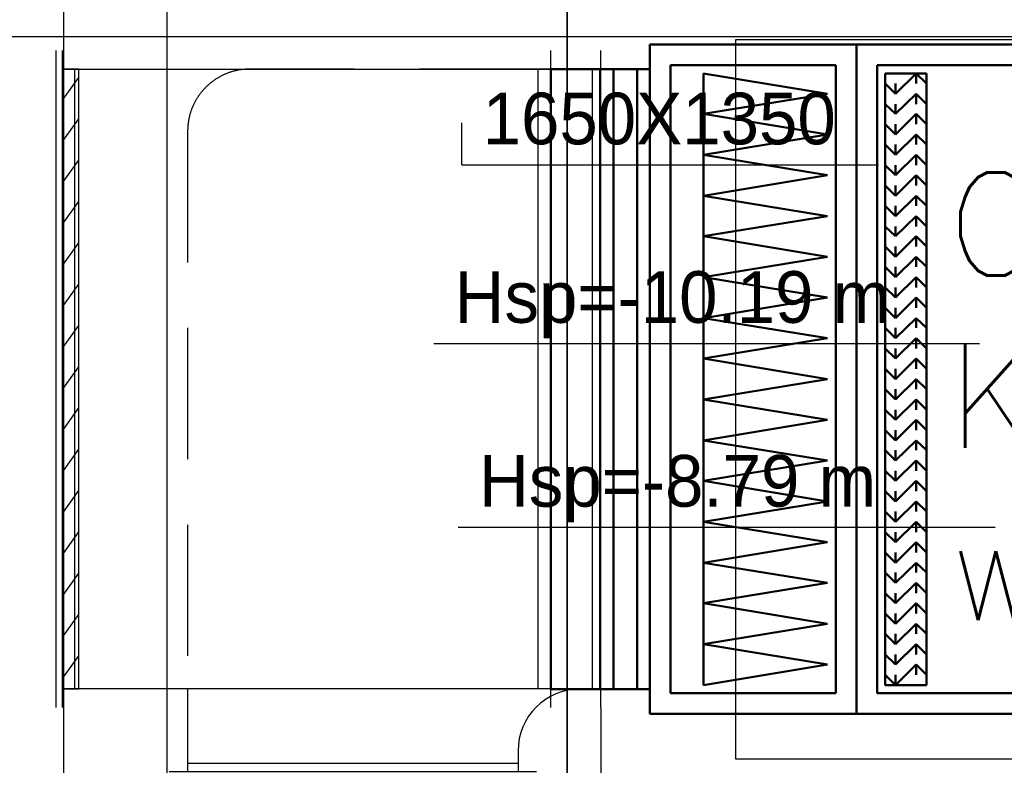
# Model space of a CAD drawing. Header units: centimetres. Extents: x -156440 to 298236, y -263599 to 81430.
# Tile 99 of 170: x 141118 to 143502, y -111245 to -109440. Entities that reach past the tile are written whole.
import ezdxf

# ---------------------------------------------------------------- set-up
doc = ezdxf.new("R2010")
doc.units = ezdxf.units.CM
doc.header["$LTSCALE"] = 50
doc.linetypes.add('01-101 Went PP Poziom -2$0$Przekrój 3a-3a$0$HIDDEN', pattern=[9.525, 6.35, -3.175])
doc.linetypes.add('Kondygnacja -2$0$HIDDEN2', pattern=[4.7625, 3.175, -1.5875])
doc.layers.get('0').update_dxf_attribs({"color": 8})
for name, color, linetype in [('01-101 Went PP Poziom -2$0$L_Nawiew', 3, 'Continuous'), ('01-101 Went PP Poziom -2$0$L_text', 2, 'Continuous'), ('01-101 Went PP Poziom -2$0$L_wymiary', 2, 'Continuous'), ('01-101 Went PP Poziom -2$0$L_Wywiew', 6, 'Continuous'), ('bgde-tekst', 7, 'Continuous'), ('bgde_centrale wentylacyjne', 3, 'Continuous'), ('Kondygnacja -2$0$ARCH_KONSTR_POWYŻEJ RZUTU_IST', 8, 'Kondygnacja -2$0$HIDDEN2'), ('Kondygnacja -2$0$ARCH_MUROWANE_IST', 9, 'Continuous')]:
    doc.layers.add(name, color=color, linetype=linetype)
for name, color, linetype, lineweight in [('01-101 Went PP Poziom -2$0$L_urządzenia', 1, 'Continuous', 50), ('bgde_fundamenty pod urządzenia', 7, 'Continuous', 35), ('Kondygnacja -2$0$_SP KORYTA', 8, 'Continuous', 25)]:
    doc.layers.add(name, color=color, linetype=linetype, lineweight=lineweight)
doc.layers.get('01-101 Went PP Poziom -2$0$L_text').off()
doc.styles.add('Romans', font='Romans.shx')

# ---------------------------------------------------------------- blocks, each defined once
blk = doc.blocks.new('Kondygnacja -2$0$konstukcja stropu -2')
at = {"layer": 'Kondygnacja -2$0$ARCH_KONSTR_POWYŻEJ RZUTU_IST', "ltscale": 10}
blk.add_line((6835, 10975), (6305, 10975), dxfattribs=at)
blk = doc.blocks.new('*U383')
at = {"linetype": 'Continuous', "lineweight": -2}
for p, q in [((-591, 0, 750), (-591, 0, 795)), ((-591, 0, -750), (-591, 0, 750)), ((591, 0, 750), (591, 0, -750)), ((591, 0, 795), (591, 0, 750)), ((-591, 0, -795), (-591, 0, -750)), ((591, 0, -750), (591, 0, -795))]:
    blk.add_line(p, q, dxfattribs=at)
at = {"color": 0, "linetype": 'ByBlock', "lineweight": -2}
for p, q in [((591, 0, 750), (-591, 0, 750)), ((-591, 0, -750), (591, 0, -750))]:
    blk.add_line(p, q, dxfattribs=at)
at = {"linetype": 'Continuous', "lineweight": -3}
for p, q in [((-561, 0, -750), (-561, 0, 750)), ((561, 0, -750), (561, 0, 750))]:
    blk.add_line(p, q, dxfattribs=at)
blk = doc.blocks.new('*U382')
at = {"color": 0, "linetype": 'ByBlock', "lineweight": -2}
for p, q in [((-15, 0, 795), (-15, 0, -795)), ((0, 0, -750), (0, 0, -795)), ((0, 0, 750), (0, 0, -750)), ((40, 0, -750), (0, 0, -750)), ((40, 0, 750), (40, 0, -750)), ((0, 0, 795), (0, 0, 750)), ((0, 0, 750), (40, 0, 750))]:
    blk.add_line(p, q, dxfattribs=at)
at = {"linetype": 'Continuous', "lineweight": -3}
for p, q in [((0, 0, -675), (40, 0, -730)), ((0, 0, -575), (40, 0, -630)), ((0, 0, -475), (40, 0, -530)), ((0, 0, -375), (40, 0, -430)), ((0, 0, -275), (40, 0, -330)), ((0, 0, -175), (40, 0, -230)), ((0, 0, -75), (40, 0, -130)), ((0, 0, 25), (40, 0, -30)), ((0, 0, 125), (40, 0, 70)), ((0, 0, 225), (40, 0, 170)), ((0, 0, 325), (40, 0, 270)), ((0, 0, 425), (40, 0, 370)), ((0, 0, 525), (40, 0, 470)), ((0, 0, 625), (40, 0, 570)), ((0, 0, 725), (40, 0, 670))]:
    blk.add_line(p, q, dxfattribs=at)
blk = doc.blocks.new('01-101 Went PP Poziom -2$0$A$C03003BEF')
at = {"layer": '01-101 Went PP Poziom -2$0$L_urządzenia', "extrusion": (-1.22461e-16, -1, 0)}
for p, q in [((6468.95, 45973.15, -1017.5), (6468.95, 45811.15, -1017.5)), ((6468.95, 45973.15, -1005.5), (6468.95, 45973.15, -1017.5)), ((6468.95, 45973.15, -1017.5), (6518.95, 45973.15, -1017.5)), ((6468.95, 45811.15, -1005.5), (6468.95, 45973.15, -1005.5)), ((6468.95, 45973.15, -859.5), (6468.95, 45811.15, -859.5)), ((6468.95, 45973.15, -1005.5), (6468.95, 45973.15, -859.5)), ((6468.95, 45973.15, -859.5), (6518.95, 45973.15, -859.5)), ((6468.95, 45973.15, -1005.5), (6518.95, 45973.15, -1005.5)), ((6468.95, 45811.15, -859.5), (6468.95, 45973.15, -859.5)), ((6468.95, 45973.15, -713.5), (6468.95, 45811.15, -713.5)), ((6468.95, 45973.15, -859.5), (6468.95, 45973.15, -713.5)), ((6468.95, 45973.15, -713.5), (6518.95, 45973.15, -713.5)), ((6468.95, 45973.15, -859.5), (6518.95, 45973.15, -859.5)), ((6518.95, 45973.15, -1017.5), (6518.95, 45811.15, -1017.5)), ((6518.95, 45973.15, -1005.5), (6518.95, 45973.15, -1017.5)), ((6518.95, 45973.15, -1017.5), (6778.95, 45973.15, -1017.5)), ((6518.95, 45811.15, -1005.5), (6518.95, 45973.15, -1005.5)), ((6518.95, 45973.15, -713.5), (6518.95, 45811.15, -713.5)), ((6518.95, 45973.15, -1005.5), (6518.95, 45973.15, -713.5)), ((6518.95, 45973.15, -713.5), (6778.95, 45973.15, -713.5)), ((6518.95, 45973.15, -1005.5), (6778.95, 45973.15, -1005.5)), ((6518.95, 45973.15, -1017.5), (6518.95, 45811.15, -1017.5)), ((6518.95, 45973.15, -1005.5), (6518.95, 45973.15, -1017.5)), ((6518.95, 45811.15, -1005.5), (6518.95, 45973.15, -1005.5)), ((6518.95, 45973.15, -859.5), (6518.95, 45811.15, -859.5)), ((6518.95, 45973.15, -1005.5), (6518.95, 45973.15, -859.5)), ((6518.95, 45811.15, -859.5), (6518.95, 45973.15, -859.5)), ((6518.95, 45973.15, -713.5), (6518.95, 45811.15, -713.5)), ((6518.95, 45973.15, -859.5), (6518.95, 45973.15, -713.5)), ((6444.95, 45967.15, -719), (6444.95, 45817.15, -719)), ((6444.95, 45967.15, -854), (6444.95, 45817.15, -854)), ((6444.95, 45967.15, -719), (6444.95, 45967.15, -854)), ((6456.95, 45967.15, -719), (6444.95, 45967.15, -719)), ((6444.95, 45967.15, -854), (6456.95, 45967.15, -854)), ((6456.95, 45967.15, -865), (6456.95, 45817.15, -865)), ((6456.95, 45967.15, -1000), (6456.95, 45817.15, -1000)), ((6456.95, 45967.15, -865), (6456.95, 45967.15, -1000)), ((6468.95, 45967.15, -865), (6456.95, 45967.15, -865)), ((6456.95, 45967.15, -1000), (6468.95, 45967.15, -1000)), ((6456.95, 45967.15, -719), (6456.95, 45817.15, -719)), ((6456.95, 45967.15, -854), (6456.95, 45817.15, -854)), ((6456.95, 45967.15, -854), (6456.95, 45967.15, -719)), ((6456.95, 45967.15, -719), (6456.95, 45817.15, -719)), ((6456.95, 45967.15, -854), (6456.95, 45817.15, -854)), ((6456.95, 45967.15, -719), (6456.95, 45967.15, -854)), ((6468.95, 45967.15, -719), (6456.95, 45967.15, -719)), ((6456.95, 45967.15, -854), (6468.95, 45967.15, -854)), ((6460.15, 45967.15, -723.7), (6460.15, 45817.15, -723.7)), ((6460.15, 45967.15, -723.7), (6465.85, 45967.15, -729.4)), ((6460.15, 45967.15, -739.4), (6460.15, 45817.15, -739.4)), ((6460.15, 45967.15, -739.4), (6465.85, 45967.15, -733.7)), ((6460.15, 45967.15, -743.7), (6460.15, 45817.15, -743.7)), ((6460.15, 45967.15, -743.7), (6465.85, 45967.15, -749.4)), ((6460.15, 45967.15, -759.4), (6460.15, 45817.15, -759.4)), ((6460.15, 45967.15, -759.4), (6465.85, 45967.15, -753.7)), ((6460.15, 45967.15, -763.7), (6460.15, 45817.15, -763.7)), ((6460.15, 45967.15, -763.7), (6465.85, 45967.15, -769.4)), ((6460.15, 45967.15, -779.4), (6460.15, 45817.15, -779.4)), ((6460.15, 45967.15, -779.4), (6465.85, 45967.15, -773.7)), ((6460.15, 45967.15, -783.7), (6460.15, 45817.15, -783.7)), ((6460.15, 45967.15, -783.7), (6465.85, 45967.15, -789.4)), ((6460.15, 45967.15, -799.4), (6460.15, 45817.15, -799.4)), ((6460.15, 45967.15, -799.4), (6465.85, 45967.15, -793.7)), ((6460.15, 45967.15, -803.7), (6460.15, 45817.15, -803.7)), ((6460.15, 45967.15, -803.7), (6465.85, 45967.15, -809.4)), ((6460.15, 45967.15, -819.4), (6460.15, 45817.15, -819.4)), ((6460.15, 45967.15, -819.4), (6465.85, 45967.15, -813.7)), ((6460.15, 45967.15, -823.7), (6460.15, 45817.15, -823.7)), ((6460.15, 45967.15, -823.7), (6465.85, 45967.15, -829.4)), ((6460.15, 45967.15, -839.4), (6460.15, 45817.15, -839.4)), ((6460.15, 45967.15, -839.4), (6465.85, 45967.15, -833.7)), ((6460.15, 45967.15, -843.7), (6460.15, 45817.15, -843.7)), ((6460.15, 45967.15, -843.7), (6465.85, 45967.15, -849.4)), ((6465.85, 45967.15, -729.4), (6465.85, 45817.15, -729.4)), ((6465.85, 45967.15, -733.7), (6465.85, 45817.15, -733.7)), ((6465.85, 45967.15, -749.4), (6465.85, 45817.15, -749.4)), ((6465.85, 45967.15, -753.7), (6465.85, 45817.15, -753.7)), ((6465.85, 45967.15, -769.4), (6465.85, 45817.15, -769.4)), ((6465.85, 45967.15, -773.7), (6465.85, 45817.15, -773.7)), ((6465.85, 45967.15, -789.4), (6465.85, 45817.15, -789.4)), ((6465.85, 45967.15, -793.7), (6465.85, 45817.15, -793.7)), ((6465.85, 45967.15, -809.4), (6465.85, 45817.15, -809.4)), ((6465.85, 45967.15, -813.7), (6465.85, 45817.15, -813.7)), ((6465.85, 45967.15, -829.4), (6465.85, 45817.15, -829.4)), ((6465.85, 45967.15, -833.7), (6465.85, 45817.15, -833.7)), ((6465.85, 45967.15, -849.4), (6465.85, 45817.15, -849.4)), ((6468.95, 45967.15, -865), (6468.95, 45817.15, -865)), ((6468.95, 45967.15, -1000), (6468.95, 45817.15, -1000)), ((6468.95, 45967.15, -1000), (6468.95, 45967.15, -865)), ((6468.95, 45967.15, -719), (6468.95, 45817.15, -719)), ((6468.95, 45967.15, -854), (6468.95, 45817.15, -854)), ((6468.95, 45967.15, -854), (6468.95, 45967.15, -719)), ((6473.95, 45816.15, -1000.5), (6473.95, 45968.15, -1000.5)), ((6473.95, 45968.15, -864.5), (6473.95, 45816.15, -864.5)), ((6473.95, 45968.15, -1000.5), (6473.95, 45968.15, -864.5)), ((6473.95, 45968.15, -864.5), (6513.95, 45968.15, -864.5)), ((6473.95, 45968.15, -1000.5), (6513.95, 45968.15, -1000.5)), ((6473.95, 45816.15, -854.5), (6473.95, 45968.15, -854.5)), ((6473.95, 45968.15, -718.5), (6473.95, 45816.15, -718.5)), ((6473.95, 45968.15, -854.5), (6473.95, 45968.15, -718.5)), ((6473.95, 45968.15, -718.5), (6513.95, 45968.15, -718.5)), ((6473.95, 45968.15, -854.5), (6513.95, 45968.15, -854.5)), ((6513.95, 45816.15, -1000.5), (6513.95, 45968.15, -1000.5)), ((6513.95, 45968.15, -864.5), (6513.95, 45816.15, -864.5)), ((6513.95, 45968.15, -1000.5), (6513.95, 45968.15, -864.5)), ((6513.95, 45816.15, -854.5), (6513.95, 45968.15, -854.5)), ((6513.95, 45968.15, -718.5), (6513.95, 45816.15, -718.5)), ((6513.95, 45968.15, -854.5), (6513.95, 45968.15, -718.5)), ((6523.95, 45816.15, -1000.5), (6523.95, 45968.15, -1000.5)), ((6523.95, 45968.15, -718.5), (6523.95, 45816.15, -718.5)), ((6523.95, 45968.15, -1000.5), (6523.95, 45968.15, -718.5)), ((6523.95, 45968.15, -718.5), (6773.95, 45968.15, -718.5)), ((6523.95, 45968.15, -1000.5), (6773.95, 45968.15, -1000.5)), ((6481.95, 45966.15, -720.5), (6511.95, 45961.25, -720.5)), ((6481.95, 45966.15, -852.5), (6511.95, 45961.25, -852.5)), ((6481.95, 45966.15, -852.5), (6481.95, 45966.15, -720.5)), ((6481.95, 45966.15, -720.5), (6481.95, 45956.35, -720.5)), ((6481.95, 45966.15, -852.5), (6481.95, 45956.35, -852.5)), ((6525.95, 45966.15, -861.5), (6525.95, 45818.15, -861.5)), ((6525.95, 45966.15, -998.5), (6525.95, 45818.15, -998.5)), ((6525.95, 45966.15, -861.5), (6525.95, 45966.15, -998.5)), ((6535.95, 45966.15, -861.5), (6525.95, 45966.15, -861.5)), ((6525.95, 45966.15, -998.5), (6535.95, 45966.15, -998.5)), ((6528.45, 45961.25, -861.5), (6533.45, 45966.15, -861.5)), ((6528.45, 45961.25, -998.5), (6533.45, 45966.15, -998.5)), ((6533.45, 45966.15, -998.5), (6533.45, 45963.75, -861.5)), ((6533.45, 45966.15, -861.5), (6535.95, 45963.75, -861.5)), ((6533.45, 45966.15, -998.5), (6535.95, 45963.75, -998.5)), ((6535.95, 45966.15, -861.5), (6535.95, 45818.15, -861.5)), ((6535.95, 45966.15, -998.5), (6535.95, 45818.15, -998.5)), ((6535.95, 45966.15, -998.5), (6535.95, 45966.15, -861.5)), ((6525.95, 45963.75, -998.5), (6525.95, 45963.75, -861.5)), ((6525.95, 45963.75, -861.5), (6528.45, 45961.25, -861.5)), ((6525.95, 45963.75, -998.5), (6528.45, 45961.25, -998.5)), ((6528.45, 45961.25, -998.5), (6528.45, 45963.75, -861.5)), ((6535.95, 45963.75, -998.5), (6535.95, 45963.75, -861.5)), ((6481.95, 45956.35, -720.5), (6511.95, 45961.25, -720.5)), ((6481.95, 45956.35, -852.5), (6511.95, 45961.25, -852.5)), ((6511.95, 45961.25, -852.5), (6511.95, 45961.25, -720.5)), ((6528.45, 45956.35, -861.5), (6533.45, 45961.25, -861.5)), ((6528.45, 45956.35, -998.5), (6533.45, 45961.25, -998.5)), ((6533.45, 45961.25, -998.5), (6533.45, 45958.75, -861.5)), ((6533.45, 45961.25, -861.5), (6535.95, 45958.75, -861.5)), ((6533.45, 45961.25, -998.5), (6535.95, 45958.75, -998.5)), ((6525.95, 45958.75, -998.5), (6525.95, 45958.75, -861.5)), ((6525.95, 45958.75, -861.5), (6528.45, 45956.35, -861.5)), ((6525.95, 45958.75, -998.5), (6528.45, 45956.35, -998.5)), ((6528.45, 45956.35, -998.5), (6528.45, 45958.75, -861.5)), ((6535.95, 45958.75, -998.5), (6535.95, 45958.75, -861.5)), ((6481.95, 45956.35, -720.5), (6511.95, 45951.35, -720.5)), ((6481.95, 45956.35, -852.5), (6511.95, 45951.35, -852.5)), ((6481.95, 45956.35, -852.5), (6481.95, 45956.35, -720.5)), ((6481.95, 45956.35, -720.5), (6481.95, 45946.45, -720.5)), ((6481.95, 45956.35, -852.5), (6481.95, 45946.45, -852.5)), ((6481.95, 45956.35, -852.5), (6481.95, 45956.35, -720.5)), ((6528.45, 45951.35, -861.5), (6533.45, 45956.35, -861.5)), ((6528.45, 45951.35, -998.5), (6533.45, 45956.35, -998.5)), ((6533.45, 45956.35, -998.5), (6533.45, 45953.85, -861.5)), ((6533.45, 45956.35, -861.5), (6535.95, 45953.85, -861.5)), ((6533.45, 45956.35, -998.5), (6535.95, 45953.85, -998.5)), ((6525.95, 45953.85, -998.5), (6525.95, 45953.85, -861.5)), ((6525.95, 45953.85, -861.5), (6528.45, 45951.35, -861.5)), ((6525.95, 45953.85, -998.5), (6528.45, 45951.35, -998.5)), ((6528.45, 45951.35, -998.5), (6528.45, 45953.85, -861.5)), ((6535.95, 45953.85, -998.5), (6535.95, 45953.85, -861.5)), ((6481.95, 45946.45, -720.5), (6511.95, 45951.35, -720.5)), ((6481.95, 45946.45, -852.5), (6511.95, 45951.35, -852.5)), ((6511.95, 45951.35, -852.5), (6511.95, 45951.35, -720.5)), ((6528.45, 45946.45, -861.5), (6533.45, 45951.35, -861.5)), ((6528.45, 45946.45, -998.5), (6533.45, 45951.35, -998.5)), ((6533.45, 45951.35, -998.5), (6533.45, 45948.95, -861.5)), ((6533.45, 45951.35, -861.5), (6535.95, 45948.95, -861.5)), ((6533.45, 45951.35, -998.5), (6535.95, 45948.95, -998.5)), ((6525.95, 45948.95, -998.5), (6525.95, 45948.95, -861.5)), ((6525.95, 45948.95, -861.5), (6528.45, 45946.45, -861.5)), ((6525.95, 45948.95, -998.5), (6528.45, 45946.45, -998.5)), ((6528.45, 45946.45, -998.5), (6528.45, 45948.95, -861.5)), ((6535.95, 45948.95, -998.5), (6535.95, 45948.95, -861.5)), ((6481.95, 45946.45, -720.5), (6511.95, 45941.55, -720.5)), ((6481.95, 45946.45, -852.5), (6511.95, 45941.55, -852.5)), ((6481.95, 45946.45, -852.5), (6481.95, 45946.45, -720.5)), ((6481.95, 45946.45, -720.5), (6481.95, 45936.55, -720.5)), ((6481.95, 45946.45, -852.5), (6481.95, 45936.55, -852.5)), ((6481.95, 45946.45, -852.5), (6481.95, 45946.45, -720.5)), ((6528.45, 45941.55, -861.5), (6533.45, 45946.45, -861.5)), ((6528.45, 45941.55, -998.5), (6533.45, 45946.45, -998.5)), ((6533.45, 45946.45, -998.5), (6533.45, 45943.95, -861.5)), ((6533.45, 45946.45, -861.5), (6535.95, 45943.95, -861.5)), ((6533.45, 45946.45, -998.5), (6535.95, 45943.95, -998.5)), ((6525.95, 45943.95, -998.5), (6525.95, 45943.95, -861.5)), ((6525.95, 45943.95, -861.5), (6528.45, 45941.55, -861.5)), ((6525.95, 45943.95, -998.5), (6528.45, 45941.55, -998.5)), ((6528.45, 45941.55, -998.5), (6528.45, 45943.95, -861.5)), ((6535.95, 45943.95, -998.5), (6535.95, 45943.95, -861.5)), ((6481.95, 45936.55, -720.5), (6511.95, 45941.55, -720.5)), ((6481.95, 45936.55, -852.5), (6511.95, 45941.55, -852.5)), ((6511.95, 45941.55, -852.5), (6511.95, 45941.55, -720.5)), ((6528.45, 45936.55, -861.5), (6533.45, 45941.55, -861.5)), ((6528.45, 45936.55, -998.5), (6533.45, 45941.55, -998.5)), ((6533.45, 45941.55, -998.5), (6533.45, 45939.05, -861.5)), ((6533.45, 45941.55, -861.5), (6535.95, 45939.05, -861.5)), ((6533.45, 45941.55, -998.5), (6535.95, 45939.05, -998.5)), ((6525.95, 45939.05, -998.5), (6525.95, 45939.05, -861.5)), ((6525.95, 45939.05, -861.5), (6528.45, 45936.55, -861.5)), ((6525.95, 45939.05, -998.5), (6528.45, 45936.55, -998.5)), ((6528.45, 45936.55, -998.5), (6528.45, 45939.05, -861.5)), ((6535.95, 45939.05, -998.5), (6535.95, 45939.05, -861.5)), ((6481.95, 45936.55, -720.5), (6511.95, 45931.65, -720.5)), ((6481.95, 45936.55, -852.5), (6511.95, 45931.65, -852.5)), ((6481.95, 45936.55, -852.5), (6481.95, 45936.55, -720.5)), ((6481.95, 45936.55, -720.5), (6481.95, 45926.75, -720.5)), ((6481.95, 45936.55, -852.5), (6481.95, 45926.75, -852.5)), ((6481.95, 45936.55, -852.5), (6481.95, 45936.55, -720.5)), ((6528.45, 45931.65, -861.5), (6533.45, 45936.55, -861.5)), ((6528.45, 45931.65, -998.5), (6533.45, 45936.55, -998.5)), ((6533.45, 45936.55, -998.5), (6533.45, 45934.15, -861.5)), ((6533.45, 45936.55, -861.5), (6535.95, 45934.15, -861.5)), ((6533.45, 45936.55, -998.5), (6535.95, 45934.15, -998.5)), ((6525.95, 45934.15, -998.5), (6525.95, 45934.15, -861.5)), ((6525.95, 45934.15, -861.5), (6528.45, 45931.65, -861.5)), ((6525.95, 45934.15, -998.5), (6528.45, 45931.65, -998.5)), ((6528.45, 45931.65, -998.5), (6528.45, 45934.15, -861.5)), ((6535.95, 45934.15, -998.5), (6535.95, 45934.15, -861.5)), ((6481.95, 45926.75, -720.5), (6511.95, 45931.65, -720.5)), ((6481.95, 45926.75, -852.5), (6511.95, 45931.65, -852.5)), ((6511.95, 45931.65, -852.5), (6511.95, 45931.65, -720.5)), ((6528.45, 45926.75, -861.5), (6533.45, 45931.65, -861.5)), ((6528.45, 45926.75, -998.5), (6533.45, 45931.65, -998.5)), ((6533.45, 45931.65, -998.5), (6533.45, 45929.15, -861.5)), ((6533.45, 45931.65, -861.5), (6535.95, 45929.15, -861.5)), ((6533.45, 45931.65, -998.5), (6535.95, 45929.15, -998.5)), ((6525.95, 45929.15, -998.5), (6525.95, 45929.15, -861.5)), ((6525.95, 45929.15, -861.5), (6528.45, 45926.75, -861.5)), ((6525.95, 45929.15, -998.5), (6528.45, 45926.75, -998.5)), ((6528.45, 45926.75, -998.5), (6528.45, 45929.15, -861.5)), ((6535.95, 45929.15, -998.5), (6535.95, 45929.15, -861.5)), ((6481.95, 45926.75, -720.5), (6511.95, 45921.75, -720.5)), ((6481.95, 45926.75, -852.5), (6511.95, 45921.75, -852.5)), ((6481.95, 45926.75, -852.5), (6481.95, 45926.75, -720.5)), ((6481.95, 45926.75, -720.5), (6481.95, 45916.85, -720.5)), ((6481.95, 45926.75, -852.5), (6481.95, 45916.85, -852.5)), ((6481.95, 45926.75, -852.5), (6481.95, 45926.75, -720.5)), ((6528.45, 45921.75, -861.5), (6533.45, 45926.75, -861.5)), ((6528.45, 45921.75, -998.5), (6533.45, 45926.75, -998.5)), ((6533.45, 45926.75, -998.5), (6533.45, 45924.25, -861.5)), ((6533.45, 45926.75, -861.5), (6535.95, 45924.25, -861.5)), ((6533.45, 45926.75, -998.5), (6535.95, 45924.25, -998.5)), ((6525.95, 45924.25, -998.5), (6525.95, 45924.25, -861.5)), ((6525.95, 45924.25, -861.5), (6528.45, 45921.75, -861.5)), ((6525.95, 45924.25, -998.5), (6528.45, 45921.75, -998.5)), ((6528.45, 45921.75, -998.5), (6528.45, 45924.25, -861.5)), ((6535.95, 45924.25, -998.5), (6535.95, 45924.25, -861.5)), ((6481.95, 45916.85, -720.5), (6511.95, 45921.75, -720.5)), ((6481.95, 45916.85, -852.5), (6511.95, 45921.75, -852.5)), ((6511.95, 45921.75, -852.5), (6511.95, 45921.75, -720.5)), ((6528.45, 45916.85, -861.5), (6533.45, 45921.75, -861.5)), ((6528.45, 45916.85, -998.5), (6533.45, 45921.75, -998.5)), ((6533.45, 45921.75, -998.5), (6533.45, 45919.35, -861.5)), ((6533.45, 45921.75, -861.5), (6535.95, 45919.35, -861.5)), ((6533.45, 45921.75, -998.5), (6535.95, 45919.35, -998.5)), ((6525.95, 45919.35, -998.5), (6525.95, 45919.35, -861.5)), ((6525.95, 45919.35, -861.5), (6528.45, 45916.85, -861.5)), ((6525.95, 45919.35, -998.5), (6528.45, 45916.85, -998.5)), ((6528.45, 45916.85, -998.5), (6528.45, 45919.35, -861.5)), ((6535.95, 45919.35, -998.5), (6535.95, 45919.35, -861.5)), ((6481.95, 45916.85, -720.5), (6511.95, 45911.95, -720.5)), ((6481.95, 45916.85, -852.5), (6511.95, 45911.95, -852.5)), ((6481.95, 45916.85, -852.5), (6481.95, 45916.85, -720.5)), ((6481.95, 45916.85, -720.5), (6481.95, 45906.95, -720.5)), ((6481.95, 45916.85, -852.5), (6481.95, 45906.95, -852.5)), ((6481.95, 45916.85, -852.5), (6481.95, 45916.85, -720.5)), ((6528.45, 45911.95, -861.5), (6533.45, 45916.85, -861.5)), ((6528.45, 45911.95, -998.5), (6533.45, 45916.85, -998.5)), ((6533.45, 45916.85, -998.5), (6533.45, 45914.35, -861.5)), ((6533.45, 45916.85, -861.5), (6535.95, 45914.35, -861.5)), ((6533.45, 45916.85, -998.5), (6535.95, 45914.35, -998.5)), ((6525.95, 45914.35, -998.5), (6525.95, 45914.35, -861.5)), ((6525.95, 45914.35, -861.5), (6528.45, 45911.95, -861.5)), ((6525.95, 45914.35, -998.5), (6528.45, 45911.95, -998.5)), ((6528.45, 45911.95, -998.5), (6528.45, 45914.35, -861.5)), ((6535.95, 45914.35, -998.5), (6535.95, 45914.35, -861.5)), ((6481.95, 45906.95, -720.5), (6511.95, 45911.95, -720.5)), ((6481.95, 45906.95, -852.5), (6511.95, 45911.95, -852.5)), ((6511.95, 45911.95, -852.5), (6511.95, 45911.95, -720.5)), ((6528.45, 45906.95, -861.5), (6533.45, 45911.95, -861.5)), ((6528.45, 45906.95, -998.5), (6533.45, 45911.95, -998.5)), ((6533.45, 45911.95, -998.5), (6533.45, 45909.45, -861.5)), ((6533.45, 45911.95, -861.5), (6535.95, 45909.45, -861.5)), ((6533.45, 45911.95, -998.5), (6535.95, 45909.45, -998.5)), ((6525.95, 45909.45, -998.5), (6525.95, 45909.45, -861.5)), ((6525.95, 45909.45, -861.5), (6528.45, 45906.95, -861.5)), ((6525.95, 45909.45, -998.5), (6528.45, 45906.95, -998.5)), ((6528.45, 45906.95, -998.5), (6528.45, 45909.45, -861.5)), ((6535.95, 45909.45, -998.5), (6535.95, 45909.45, -861.5)), ((6481.95, 45906.95, -720.5), (6511.95, 45902.05, -720.5)), ((6481.95, 45906.95, -852.5), (6511.95, 45902.05, -852.5)), ((6481.95, 45906.95, -852.5), (6481.95, 45906.95, -720.5)), ((6481.95, 45906.95, -720.5), (6481.95, 45897.15, -720.5)), ((6481.95, 45906.95, -852.5), (6481.95, 45897.15, -852.5)), ((6481.95, 45906.95, -852.5), (6481.95, 45906.95, -720.5)), ((6528.45, 45902.05, -861.5), (6533.45, 45906.95, -861.5)), ((6528.45, 45902.05, -998.5), (6533.45, 45906.95, -998.5)), ((6533.45, 45906.95, -998.5), (6533.45, 45904.55, -861.5)), ((6533.45, 45906.95, -861.5), (6535.95, 45904.55, -861.5)), ((6533.45, 45906.95, -998.5), (6535.95, 45904.55, -998.5)), ((6525.95, 45904.55, -998.5), (6525.95, 45904.55, -861.5)), ((6525.95, 45904.55, -861.5), (6528.45, 45902.05, -861.5)), ((6525.95, 45904.55, -998.5), (6528.45, 45902.05, -998.5)), ((6528.45, 45902.05, -998.5), (6528.45, 45904.55, -861.5)), ((6535.95, 45904.55, -998.5), (6535.95, 45904.55, -861.5)), ((6481.95, 45897.15, -720.5), (6511.95, 45902.05, -720.5)), ((6481.95, 45897.15, -852.5), (6511.95, 45902.05, -852.5)), ((6511.95, 45902.05, -852.5), (6511.95, 45902.05, -720.5)), ((6528.45, 45897.15, -861.5), (6533.45, 45902.05, -861.5)), ((6528.45, 45897.15, -998.5), (6533.45, 45902.05, -998.5)), ((6533.45, 45902.05, -998.5), (6533.45, 45899.55, -861.5)), ((6533.45, 45902.05, -861.5), (6535.95, 45899.55, -861.5)), ((6533.45, 45902.05, -998.5), (6535.95, 45899.55, -998.5)), ((6525.95, 45899.55, -998.5), (6525.95, 45899.55, -861.5)), ((6525.95, 45899.55, -861.5), (6528.45, 45897.15, -861.5)), ((6525.95, 45899.55, -998.5), (6528.45, 45897.15, -998.5)), ((6528.45, 45897.15, -998.5), (6528.45, 45899.55, -861.5)), ((6535.95, 45899.55, -998.5), (6535.95, 45899.55, -861.5)), ((6481.95, 45897.15, -720.5), (6511.95, 45892.15, -720.5)), ((6481.95, 45897.15, -852.5), (6511.95, 45892.15, -852.5)), ((6481.95, 45897.15, -852.5), (6481.95, 45897.15, -720.5)), ((6481.95, 45897.15, -720.5), (6481.95, 45887.25, -720.5)), ((6481.95, 45897.15, -852.5), (6481.95, 45887.25, -852.5)), ((6481.95, 45897.15, -852.5), (6481.95, 45897.15, -720.5)), ((6528.45, 45892.15, -861.5), (6533.45, 45897.15, -861.5)), ((6528.45, 45892.15, -998.5), (6533.45, 45897.15, -998.5)), ((6533.45, 45897.15, -998.5), (6533.45, 45894.65, -861.5)), ((6533.45, 45897.15, -861.5), (6535.95, 45894.65, -861.5)), ((6533.45, 45897.15, -998.5), (6535.95, 45894.65, -998.5)), ((6525.95, 45894.65, -998.5), (6525.95, 45894.65, -861.5)), ((6525.95, 45894.65, -861.5), (6528.45, 45892.15, -861.5)), ((6525.95, 45894.65, -998.5), (6528.45, 45892.15, -998.5)), ((6528.45, 45892.15, -998.5), (6528.45, 45894.65, -861.5)), ((6535.95, 45894.65, -998.5), (6535.95, 45894.65, -861.5)), ((6481.95, 45887.25, -720.5), (6511.95, 45892.15, -720.5)), ((6481.95, 45887.25, -852.5), (6511.95, 45892.15, -852.5)), ((6511.95, 45892.15, -852.5), (6511.95, 45892.15, -720.5)), ((6528.45, 45887.25, -861.5), (6533.45, 45892.15, -861.5)), ((6528.45, 45887.25, -998.5), (6533.45, 45892.15, -998.5)), ((6533.45, 45892.15, -998.5), (6533.45, 45889.75, -861.5)), ((6533.45, 45892.15, -861.5), (6535.95, 45889.75, -861.5)), ((6533.45, 45892.15, -998.5), (6535.95, 45889.75, -998.5)), ((6525.95, 45889.75, -998.5), (6525.95, 45889.75, -861.5)), ((6525.95, 45889.75, -861.5), (6528.45, 45887.25, -861.5)), ((6525.95, 45889.75, -998.5), (6528.45, 45887.25, -998.5)), ((6528.45, 45887.25, -998.5), (6528.45, 45889.75, -861.5)), ((6535.95, 45889.75, -998.5), (6535.95, 45889.75, -861.5)), ((6481.95, 45887.25, -720.5), (6511.95, 45882.35, -720.5)), ((6481.95, 45887.25, -852.5), (6511.95, 45882.35, -852.5)), ((6481.95, 45887.25, -852.5), (6481.95, 45887.25, -720.5)), ((6481.95, 45887.25, -720.5), (6481.95, 45877.35, -720.5)), ((6481.95, 45887.25, -852.5), (6481.95, 45877.35, -852.5)), ((6481.95, 45887.25, -852.5), (6481.95, 45887.25, -720.5)), ((6528.45, 45882.35, -861.5), (6533.45, 45887.25, -861.5)), ((6528.45, 45882.35, -998.5), (6533.45, 45887.25, -998.5)), ((6533.45, 45887.25, -998.5), (6533.45, 45884.75, -861.5)), ((6533.45, 45887.25, -861.5), (6535.95, 45884.75, -861.5)), ((6533.45, 45887.25, -998.5), (6535.95, 45884.75, -998.5)), ((6525.95, 45884.75, -998.5), (6525.95, 45884.75, -861.5)), ((6525.95, 45884.75, -861.5), (6528.45, 45882.35, -861.5)), ((6525.95, 45884.75, -998.5), (6528.45, 45882.35, -998.5)), ((6528.45, 45882.35, -998.5), (6528.45, 45884.75, -861.5)), ((6535.95, 45884.75, -998.5), (6535.95, 45884.75, -861.5)), ((6481.95, 45877.35, -720.5), (6511.95, 45882.35, -720.5)), ((6481.95, 45877.35, -852.5), (6511.95, 45882.35, -852.5)), ((6511.95, 45882.35, -852.5), (6511.95, 45882.35, -720.5)), ((6528.45, 45877.35, -861.5), (6533.45, 45882.35, -861.5)), ((6528.45, 45877.35, -998.5), (6533.45, 45882.35, -998.5)), ((6533.45, 45882.35, -998.5), (6533.45, 45879.85, -861.5)), ((6533.45, 45882.35, -861.5), (6535.95, 45879.85, -861.5)), ((6533.45, 45882.35, -998.5), (6535.95, 45879.85, -998.5)), ((6525.95, 45879.85, -998.5), (6525.95, 45879.85, -861.5)), ((6525.95, 45879.85, -861.5), (6528.45, 45877.35, -861.5)), ((6525.95, 45879.85, -998.5), (6528.45, 45877.35, -998.5)), ((6528.45, 45877.35, -998.5), (6528.45, 45879.85, -861.5)), ((6535.95, 45879.85, -998.5), (6535.95, 45879.85, -861.5)), ((6481.95, 45877.35, -720.5), (6511.95, 45872.45, -720.5)), ((6481.95, 45877.35, -852.5), (6511.95, 45872.45, -852.5)), ((6481.95, 45877.35, -852.5), (6481.95, 45877.35, -720.5)), ((6481.95, 45877.35, -720.5), (6481.95, 45867.55, -720.5)), ((6481.95, 45877.35, -852.5), (6481.95, 45867.55, -852.5)), ((6481.95, 45877.35, -852.5), (6481.95, 45877.35, -720.5)), ((6528.45, 45872.45, -861.5), (6533.45, 45877.35, -861.5)), ((6528.45, 45872.45, -998.5), (6533.45, 45877.35, -998.5)), ((6533.45, 45877.35, -998.5), (6533.45, 45874.95, -861.5)), ((6533.45, 45877.35, -861.5), (6535.95, 45874.95, -861.5)), ((6533.45, 45877.35, -998.5), (6535.95, 45874.95, -998.5)), ((6525.95, 45874.95, -998.5), (6525.95, 45874.95, -861.5)), ((6525.95, 45874.95, -861.5), (6528.45, 45872.45, -861.5)), ((6525.95, 45874.95, -998.5), (6528.45, 45872.45, -998.5)), ((6528.45, 45872.45, -998.5), (6528.45, 45874.95, -861.5)), ((6535.95, 45874.95, -998.5), (6535.95, 45874.95, -861.5)), ((6481.95, 45867.55, -720.5), (6511.95, 45872.45, -720.5)), ((6481.95, 45867.55, -852.5), (6511.95, 45872.45, -852.5)), ((6511.95, 45872.45, -852.5), (6511.95, 45872.45, -720.5)), ((6528.45, 45867.55, -861.5), (6533.45, 45872.45, -861.5)), ((6528.45, 45867.55, -998.5), (6533.45, 45872.45, -998.5)), ((6533.45, 45872.45, -998.5), (6533.45, 45869.95, -861.5)), ((6533.45, 45872.45, -861.5), (6535.95, 45869.95, -861.5)), ((6533.45, 45872.45, -998.5), (6535.95, 45869.95, -998.5)), ((6525.95, 45869.95, -998.5), (6525.95, 45869.95, -861.5)), ((6525.95, 45869.95, -861.5), (6528.45, 45867.55, -861.5)), ((6525.95, 45869.95, -998.5), (6528.45, 45867.55, -998.5)), ((6528.45, 45867.55, -998.5), (6528.45, 45869.95, -861.5)), ((6535.95, 45869.95, -998.5), (6535.95, 45869.95, -861.5)), ((6481.95, 45867.55, -720.5), (6511.95, 45862.55, -720.5)), ((6481.95, 45867.55, -852.5), (6511.95, 45862.55, -852.5)), ((6481.95, 45867.55, -852.5), (6481.95, 45867.55, -720.5)), ((6481.95, 45867.55, -720.5), (6481.95, 45857.65, -720.5)), ((6481.95, 45867.55, -852.5), (6481.95, 45857.65, -852.5)), ((6481.95, 45867.55, -852.5), (6481.95, 45867.55, -720.5)), ((6528.45, 45862.55, -861.5), (6533.45, 45867.55, -861.5)), ((6528.45, 45862.55, -998.5), (6533.45, 45867.55, -998.5)), ((6533.45, 45867.55, -998.5), (6533.45, 45865.05, -861.5)), ((6533.45, 45867.55, -861.5), (6535.95, 45865.05, -861.5)), ((6533.45, 45867.55, -998.5), (6535.95, 45865.05, -998.5)), ((6525.95, 45865.05, -998.5), (6525.95, 45865.05, -861.5)), ((6525.95, 45865.05, -861.5), (6528.45, 45862.55, -861.5)), ((6525.95, 45865.05, -998.5), (6528.45, 45862.55, -998.5)), ((6528.45, 45862.55, -998.5), (6528.45, 45865.05, -861.5)), ((6535.95, 45865.05, -998.5), (6535.95, 45865.05, -861.5)), ((6481.95, 45857.65, -720.5), (6511.95, 45862.55, -720.5)), ((6481.95, 45857.65, -852.5), (6511.95, 45862.55, -852.5)), ((6511.95, 45862.55, -852.5), (6511.95, 45862.55, -720.5)), ((6528.45, 45857.65, -861.5), (6533.45, 45862.55, -861.5)), ((6528.45, 45857.65, -998.5), (6533.45, 45862.55, -998.5)), ((6533.45, 45862.55, -998.5), (6533.45, 45860.15, -861.5)), ((6533.45, 45862.55, -861.5), (6535.95, 45860.15, -861.5)), ((6533.45, 45862.55, -998.5), (6535.95, 45860.15, -998.5)), ((6525.95, 45860.15, -998.5), (6525.95, 45860.15, -861.5)), ((6525.95, 45860.15, -861.5), (6528.45, 45857.65, -861.5)), ((6525.95, 45860.15, -998.5), (6528.45, 45857.65, -998.5)), ((6528.45, 45857.65, -998.5), (6528.45, 45860.15, -861.5)), ((6535.95, 45860.15, -998.5), (6535.95, 45860.15, -861.5)), ((6481.95, 45857.65, -720.5), (6511.95, 45852.75, -720.5)), ((6481.95, 45857.65, -852.5), (6511.95, 45852.75, -852.5)), ((6481.95, 45857.65, -852.5), (6481.95, 45857.65, -720.5)), ((6481.95, 45857.65, -720.5), (6481.95, 45847.75, -720.5)), ((6481.95, 45857.65, -852.5), (6481.95, 45847.75, -852.5)), ((6481.95, 45857.65, -852.5), (6481.95, 45857.65, -720.5)), ((6528.45, 45852.75, -861.5), (6533.45, 45857.65, -861.5)), ((6528.45, 45852.75, -998.5), (6533.45, 45857.65, -998.5)), ((6533.45, 45857.65, -998.5), (6533.45, 45855.15, -861.5)), ((6533.45, 45857.65, -861.5), (6535.95, 45855.15, -861.5)), ((6533.45, 45857.65, -998.5), (6535.95, 45855.15, -998.5)), ((6525.95, 45855.15, -998.5), (6525.95, 45855.15, -861.5)), ((6525.95, 45855.15, -861.5), (6528.45, 45852.75, -861.5)), ((6525.95, 45855.15, -998.5), (6528.45, 45852.75, -998.5)), ((6528.45, 45852.75, -998.5), (6528.45, 45855.15, -861.5)), ((6535.95, 45855.15, -998.5), (6535.95, 45855.15, -861.5)), ((6481.95, 45847.75, -720.5), (6511.95, 45852.75, -720.5)), ((6481.95, 45847.75, -852.5), (6511.95, 45852.75, -852.5)), ((6511.95, 45852.75, -852.5), (6511.95, 45852.75, -720.5)), ((6528.45, 45847.75, -861.5), (6533.45, 45852.75, -861.5)), ((6528.45, 45847.75, -998.5), (6533.45, 45852.75, -998.5)), ((6533.45, 45852.75, -998.5), (6533.45, 45850.25, -861.5)), ((6533.45, 45852.75, -861.5), (6535.95, 45850.25, -861.5)), ((6533.45, 45852.75, -998.5), (6535.95, 45850.25, -998.5)), ((6525.95, 45850.25, -998.5), (6525.95, 45850.25, -861.5)), ((6525.95, 45850.25, -861.5), (6528.45, 45847.75, -861.5)), ((6525.95, 45850.25, -998.5), (6528.45, 45847.75, -998.5)), ((6528.45, 45847.75, -998.5), (6528.45, 45850.25, -861.5)), ((6535.95, 45850.25, -998.5), (6535.95, 45850.25, -861.5)), ((6481.95, 45847.75, -720.5), (6511.95, 45842.85, -720.5)), ((6481.95, 45847.75, -852.5), (6511.95, 45842.85, -852.5)), ((6481.95, 45847.75, -852.5), (6481.95, 45847.75, -720.5)), ((6481.95, 45847.75, -720.5), (6481.95, 45837.95, -720.5)), ((6481.95, 45847.75, -852.5), (6481.95, 45837.95, -852.5)), ((6481.95, 45847.75, -852.5), (6481.95, 45847.75, -720.5)), ((6528.45, 45842.85, -861.5), (6533.45, 45847.75, -861.5)), ((6528.45, 45842.85, -998.5), (6533.45, 45847.75, -998.5)), ((6533.45, 45847.75, -998.5), (6533.45, 45845.35, -861.5)), ((6533.45, 45847.75, -861.5), (6535.95, 45845.35, -861.5)), ((6533.45, 45847.75, -998.5), (6535.95, 45845.35, -998.5)), ((6525.95, 45845.35, -998.5), (6525.95, 45845.35, -861.5)), ((6525.95, 45845.35, -861.5), (6528.45, 45842.85, -861.5)), ((6525.95, 45845.35, -998.5), (6528.45, 45842.85, -998.5)), ((6528.45, 45842.85, -998.5), (6528.45, 45845.35, -861.5)), ((6535.95, 45845.35, -998.5), (6535.95, 45845.35, -861.5)), ((6481.95, 45837.95, -720.5), (6511.95, 45842.85, -720.5)), ((6481.95, 45837.95, -852.5), (6511.95, 45842.85, -852.5)), ((6511.95, 45842.85, -852.5), (6511.95, 45842.85, -720.5)), ((6528.45, 45837.95, -861.5), (6533.45, 45842.85, -861.5)), ((6528.45, 45837.95, -998.5), (6533.45, 45842.85, -998.5)), ((6533.45, 45842.85, -998.5), (6533.45, 45840.35, -861.5)), ((6533.45, 45842.85, -861.5), (6535.95, 45840.35, -861.5)), ((6533.45, 45842.85, -998.5), (6535.95, 45840.35, -998.5)), ((6525.95, 45840.35, -998.5), (6525.95, 45840.35, -861.5)), ((6525.95, 45840.35, -861.5), (6528.45, 45837.95, -861.5)), ((6525.95, 45840.35, -998.5), (6528.45, 45837.95, -998.5)), ((6528.45, 45837.95, -998.5), (6528.45, 45840.35, -861.5)), ((6535.95, 45840.35, -998.5), (6535.95, 45840.35, -861.5)), ((6481.95, 45837.95, -720.5), (6511.95, 45832.95, -720.5)), ((6481.95, 45837.95, -852.5), (6511.95, 45832.95, -852.5)), ((6481.95, 45837.95, -852.5), (6481.95, 45837.95, -720.5)), ((6481.95, 45837.95, -720.5), (6481.95, 45828.05, -720.5)), ((6481.95, 45837.95, -852.5), (6481.95, 45828.05, -852.5)), ((6481.95, 45837.95, -852.5), (6481.95, 45837.95, -720.5)), ((6528.45, 45832.95, -861.5), (6533.45, 45837.95, -861.5)), ((6528.45, 45832.95, -998.5), (6533.45, 45837.95, -998.5)), ((6533.45, 45837.95, -998.5), (6533.45, 45835.45, -861.5)), ((6533.45, 45837.95, -861.5), (6535.95, 45835.45, -861.5)), ((6533.45, 45837.95, -998.5), (6535.95, 45835.45, -998.5)), ((6525.95, 45835.45, -998.5), (6525.95, 45835.45, -861.5)), ((6525.95, 45835.45, -861.5), (6528.45, 45832.95, -861.5)), ((6525.95, 45835.45, -998.5), (6528.45, 45832.95, -998.5)), ((6528.45, 45832.95, -998.5), (6528.45, 45835.45, -861.5)), ((6535.95, 45835.45, -998.5), (6535.95, 45835.45, -861.5)), ((6481.95, 45828.05, -720.5), (6511.95, 45832.95, -720.5)), ((6481.95, 45828.05, -852.5), (6511.95, 45832.95, -852.5)), ((6511.95, 45832.95, -852.5), (6511.95, 45832.95, -720.5)), ((6528.45, 45828.05, -861.5), (6533.45, 45832.95, -861.5)), ((6528.45, 45828.05, -998.5), (6533.45, 45832.95, -998.5)), ((6533.45, 45832.95, -998.5), (6533.45, 45830.55, -861.5)), ((6533.45, 45832.95, -861.5), (6535.95, 45830.55, -861.5)), ((6533.45, 45832.95, -998.5), (6535.95, 45830.55, -998.5)), ((6525.95, 45830.55, -998.5), (6525.95, 45830.55, -861.5)), ((6525.95, 45830.55, -861.5), (6528.45, 45828.05, -861.5)), ((6525.95, 45830.55, -998.5), (6528.45, 45828.05, -998.5)), ((6528.45, 45828.05, -998.5), (6528.45, 45830.55, -861.5)), ((6535.95, 45830.55, -998.5), (6535.95, 45830.55, -861.5)), ((6481.95, 45828.05, -720.5), (6511.95, 45823.15, -720.5)), ((6481.95, 45828.05, -852.5), (6511.95, 45823.15, -852.5)), ((6481.95, 45828.05, -852.5), (6481.95, 45828.05, -720.5)), ((6481.95, 45828.05, -720.5), (6481.95, 45818.15, -720.5)), ((6481.95, 45828.05, -852.5), (6481.95, 45818.15, -852.5)), ((6481.95, 45828.05, -852.5), (6481.95, 45828.05, -720.5)), ((6528.45, 45823.15, -861.5), (6533.45, 45828.05, -861.5)), ((6528.45, 45823.15, -998.5), (6533.45, 45828.05, -998.5)), ((6533.45, 45828.05, -998.5), (6533.45, 45825.55, -861.5)), ((6533.45, 45828.05, -861.5), (6535.95, 45825.55, -861.5)), ((6533.45, 45828.05, -998.5), (6535.95, 45825.55, -998.5)), ((6525.95, 45825.55, -998.5), (6525.95, 45825.55, -861.5)), ((6525.95, 45825.55, -861.5), (6528.45, 45823.15, -861.5)), ((6525.95, 45825.55, -998.5), (6528.45, 45823.15, -998.5)), ((6528.45, 45823.15, -998.5), (6528.45, 45825.55, -861.5)), ((6535.95, 45825.55, -998.5), (6535.95, 45825.55, -861.5)), ((6481.95, 45818.15, -720.5), (6511.95, 45823.15, -720.5)), ((6481.95, 45818.15, -852.5), (6511.95, 45823.15, -852.5)), ((6511.95, 45823.15, -852.5), (6511.95, 45823.15, -720.5)), ((6528.45, 45818.15, -861.5), (6533.45, 45823.15, -861.5)), ((6528.45, 45818.15, -998.5), (6533.45, 45823.15, -998.5)), ((6533.45, 45823.15, -998.5), (6533.45, 45820.65, -861.5)), ((6533.45, 45823.15, -861.5), (6535.95, 45820.65, -861.5)), ((6533.45, 45823.15, -998.5), (6535.95, 45820.65, -998.5)), ((6525.95, 45820.65, -998.5), (6525.95, 45820.65, -861.5)), ((6525.95, 45820.65, -861.5), (6528.45, 45818.15, -861.5)), ((6525.95, 45820.65, -998.5), (6528.45, 45818.15, -998.5)), ((6528.45, 45818.15, -998.5), (6528.45, 45820.65, -861.5)), ((6535.95, 45820.65, -998.5), (6535.95, 45820.65, -861.5)), ((6444.95, 45817.15, -719), (6444.95, 45817.15, -854)), ((6456.95, 45817.15, -719), (6444.95, 45817.15, -719)), ((6444.95, 45817.15, -854), (6456.95, 45817.15, -854)), ((6456.95, 45817.15, -865), (6456.95, 45817.15, -1000)), ((6468.95, 45817.15, -865), (6456.95, 45817.15, -865)), ((6456.95, 45817.15, -1000), (6468.95, 45817.15, -1000)), ((6456.95, 45817.15, -854), (6456.95, 45817.15, -719)), ((6456.95, 45817.15, -719), (6456.95, 45817.15, -854)), ((6468.95, 45817.15, -719), (6456.95, 45817.15, -719)), ((6456.95, 45817.15, -854), (6468.95, 45817.15, -854)), ((6460.15, 45817.15, -723.7), (6465.85, 45817.15, -729.4)), ((6460.15, 45817.15, -739.4), (6465.85, 45817.15, -733.7)), ((6460.15, 45817.15, -743.7), (6465.85, 45817.15, -749.4)), ((6460.15, 45817.15, -759.4), (6465.85, 45817.15, -753.7)), ((6460.15, 45817.15, -763.7), (6465.85, 45817.15, -769.4)), ((6460.15, 45817.15, -779.4), (6465.85, 45817.15, -773.7)), ((6460.15, 45817.15, -783.7), (6465.85, 45817.15, -789.4)), ((6460.15, 45817.15, -799.4), (6465.85, 45817.15, -793.7)), ((6460.15, 45817.15, -803.7), (6465.85, 45817.15, -809.4)), ((6460.15, 45817.15, -819.4), (6465.85, 45817.15, -813.7)), ((6460.15, 45817.15, -823.7), (6465.85, 45817.15, -829.4)), ((6460.15, 45817.15, -839.4), (6465.85, 45817.15, -833.7)), ((6460.15, 45817.15, -843.7), (6465.85, 45817.15, -849.4)), ((6468.95, 45817.15, -1000), (6468.95, 45817.15, -865)), ((6468.95, 45817.15, -854), (6468.95, 45817.15, -719)), ((6481.95, 45818.15, -852.5), (6481.95, 45818.15, -720.5)), ((6525.95, 45818.15, -861.5), (6525.95, 45818.15, -998.5)), ((6535.95, 45818.15, -861.5), (6525.95, 45818.15, -861.5)), ((6525.95, 45818.15, -998.5), (6535.95, 45818.15, -998.5)), ((6535.95, 45818.15, -998.5), (6535.95, 45818.15, -861.5)), ((6473.95, 45816.15, -864.5), (6473.95, 45816.15, -1000.5)), ((6473.95, 45816.15, -864.5), (6513.95, 45816.15, -864.5)), ((6473.95, 45816.15, -1000.5), (6513.95, 45816.15, -1000.5)), ((6473.95, 45816.15, -718.5), (6473.95, 45816.15, -854.5)), ((6473.95, 45816.15, -718.5), (6513.95, 45816.15, -718.5)), ((6473.95, 45816.15, -854.5), (6513.95, 45816.15, -854.5)), ((6513.95, 45816.15, -864.5), (6513.95, 45816.15, -1000.5)), ((6513.95, 45816.15, -718.5), (6513.95, 45816.15, -854.5)), ((6523.95, 45816.15, -718.5), (6523.95, 45816.15, -1000.5)), ((6523.95, 45816.15, -718.5), (6773.95, 45816.15, -718.5)), ((6523.95, 45816.15, -1000.5), (6773.95, 45816.15, -1000.5)), ((6468.95, 45811.15, -1005.5), (6468.95, 45811.15, -1017.5)), ((6468.95, 45811.15, -1017.5), (6518.95, 45811.15, -1017.5)), ((6468.95, 45811.15, -859.5), (6468.95, 45811.15, -1005.5)), ((6468.95, 45811.15, -859.5), (6518.95, 45811.15, -859.5)), ((6468.95, 45811.15, -1005.5), (6518.95, 45811.15, -1005.5)), ((6468.95, 45811.15, -713.5), (6468.95, 45811.15, -859.5)), ((6468.95, 45811.15, -713.5), (6518.95, 45811.15, -713.5)), ((6468.95, 45811.15, -859.5), (6518.95, 45811.15, -859.5)), ((6518.95, 45811.15, -1005.5), (6518.95, 45811.15, -1017.5)), ((6518.95, 45811.15, -1017.5), (6778.95, 45811.15, -1017.5)), ((6518.95, 45811.15, -713.5), (6518.95, 45811.15, -1005.5)), ((6518.95, 45811.15, -713.5), (6778.95, 45811.15, -713.5)), ((6518.95, 45811.15, -1005.5), (6778.95, 45811.15, -1005.5)), ((6518.95, 45811.15, -1005.5), (6518.95, 45811.15, -1017.5)), ((6518.95, 45811.15, -859.5), (6518.95, 45811.15, -1005.5)), ((6518.95, 45811.15, -713.5), (6518.95, 45811.15, -859.5))]:
    blk.add_line(p, q, dxfattribs=at)
blk = doc.blocks.new('*U318')
at = {"linetype": 'Continuous', "lineweight": -2}
for p, q in [((860, 535), (860, 490)), ((860, 490), (860, -310)), ((860, -310), (860, -355)), ((-840, -510), (-885, -510)), ((660, -510), (-840, -510)), ((705, -510), (660, -510))]:
    blk.add_line(p, q, dxfattribs=at)
at = {"color": 0, "linetype": 'ByBlock', "lineweight": -2}
for p, q in [((660, 490), (810, 490)), ((810, 490), (860, 490)), ((810, -310), (860, -310)), ((-840, -460), (-840, -389.1)), ((-840, -460), (-840, -510)), ((660, -460), (660, -510))]:
    blk.add_line(p, q, dxfattribs=at)
at = {"linetype": 'Continuous', "lineweight": -3}
for p, q in [((840, -310), (840, 490)), ((660, -490), (-840, -490))]:
    blk.add_line(p, q, dxfattribs=at)
at = {"color": 0, "linetype": 'ByBlock', "lineweight": -2, "extrusion": (-1.22465e-16, -3.08149e-32, -1)}
blk.add_ellipse((810, -460), major_axis=(0, 150), ratio=1, start_param=-1.570796, end_param=0, dxfattribs=at)
blk.add_ellipse((810, -460), major_axis=(0, 150), ratio=1, start_param=-1.570796, end_param=0, dxfattribs=at)
at = {"layer": '01-101 Went PP Poziom -2$0$L_Wywiew', "linetype": '01-101 Went PP Poziom -2$0$Przekrój 3a-3a$0$HIDDEN', "lineweight": -3}
for p, q in [((-690, 490), (660, 490)), ((-840, -389.1), (-840, 340))]:
    blk.add_line(p, q, dxfattribs=at)
at = {"layer": '01-101 Went PP Poziom -2$0$L_Wywiew', "linetype": '01-101 Went PP Poziom -2$0$Przekrój 3a-3a$0$HIDDEN', "lineweight": -3, "extrusion": (-1.22465e-16, -3.08149e-32, -1)}
blk.add_ellipse((-690, 340), major_axis=(0, 150), ratio=1, start_param=-1.570796, end_param=0, dxfattribs=at)
blk.add_ellipse((-690, 340), major_axis=(0, 150), ratio=1, start_param=-1.570796, end_param=0, dxfattribs=at)
blk = doc.blocks.new('*a621')
at = {"layer": 'bgde-tekst'}
blk.add_line((0, 0), (1320.8, 0), dxfattribs=at)
blk = doc.blocks.new('*a649')
at = {"layer": 'bgde-tekst'}
blk.add_line((0, 0), (1300, 0), dxfattribs=at)
blk = doc.blocks.new('*a727')
at = {"layer": 'bgde-tekst'}
blk.add_line((0, 0), (1008.3, 0), dxfattribs=at)

msp = doc.modelspace()

# ---------------------------------------------------------------- linework, layer by layer
at = {"layer": '01-101 Went PP Poziom -2$0$L_wymiary'}
msp.add_line((142524.543, -111104.875, -9380), (142524.543, -111578.272, -9380), dxfattribs=at)
at = {"layer": 'bgde-tekst'}
for points in [[(142188.641, -109791.769), (142188.641, -109689.718), (142188.641, -109689.718)], [(142120.876, -110223.809), (142120.876, -110223.809), (142120.876, -110223.809)], [(142179.845, -110668.662), (142179.845, -110668.662), (142179.845, -110668.662)]]:
    msp.add_lwpolyline(points, dxfattribs=at)
at = {"layer": 'bgde_centrale wentylacyjne', "elevation": -5555}
msp.add_lwpolyline([(142850.723, -111229.262), (148040.723, -111229.262), (148040.723, -109489.262), (142850.723, -109489.262)], close=True, dxfattribs=at)
at = {"layer": 'bgde_fundamenty pod urządzenia', "elevation": -19489.999}
msp.add_lwpolyline([(148843.669, -109240.1), (142443.602, -109240.1), (142443.602, -111380.1), (148843.669, -111380.1)], close=True, dxfattribs=at)
at = {"layer": 'Kondygnacja -2$0$ARCH_MUROWANE_IST', "ltscale": 4}
for p, q in [((141224.241, -97131.769, -3480), (141224.241, -112889.129, -3480)), ((141474.241, -109356.769, -3480), (141474.241, -112889.129, -3480))]:
    msp.add_line(p, q, dxfattribs=at)

# ---------------------------------------------------------------- block references
at = {"layer": '01-101 Went PP Poziom -2$0$L_Nawiew', "linetype": 'Continuous', "extrusion": (9.86076e-32, -1, 8.09131e-13)}
msp.add_blockref('*U382', (141221.542, -8020, 110309.875), dxfattribs=at)
at = {"layer": '01-101 Went PP Poziom -2$0$L_Nawiew', "linetype": 'Continuous', "extrusion": (-1.22465e-16, 1, -8.09131e-13)}
msp.add_blockref('*U383', (-141812.602, -8020, -110309.875), dxfattribs=at)
at = {"layer": '01-101 Went PP Poziom -2$0$L_text', "xscale": 10, "yscale": 10, "zscale": 10}
msp.add_blockref('01-101 Went PP Poziom -2$0$A$C03003BEF', (77954.131, -569231.769), dxfattribs=at)
at = {"layer": '01-101 Went PP Poziom -2$0$L_Wywiew', "linetype": 'Continuous', "extrusion": (0, 1.22465e-16, -1), "rotation": 270}
msp.add_blockref('*U318', (-142014.543, -110399.875, 9480), dxfattribs=at)
at = {"layer": 'bgde-tekst'}
for name, p in [('*a727', (142188.641, -109791.769)), ('*a621', (142120.876, -110223.809)), ('*a649', (142179.845, -110668.662))]:
    msp.add_blockref(name, p, dxfattribs=at)
at = {"layer": 'Kondygnacja -2$0$_SP KORYTA', "xscale": 10, "yscale": 10, "zscale": 10}
msp.add_blockref('Kondygnacja -2$0$konstukcja stropu -2', (77424.241, -219231.769, -3480), dxfattribs=at)

# ---------------------------------------------------------------- texts
at = {"layer": 'bgde-tekst'}
for s, p in [('1650X1350', (142238.641, -109741.769)), ('Hsp=-10.19 m ', (142170.876, -110173.809)), ('Hsp=-8.79 m ', (142229.845, -110618.662))]:
    msp.add_text(s, height=125, dxfattribs=at).set_placement(p)
at = {"layer": 'bgde_fundamenty pod urządzenia', "insert": (143363.737, -109809.596, -6175), "char_height": 250, "width": 4721.5643, "attachment_point": 1, "style": 'Romans'}
msp.add_mtext('Centrala MCK7 prod. KLIMOR ~2,3t\\Pwym. fund. 640x214x10 ', dxfattribs=at)

doc.saveas('drawing.dxf')
